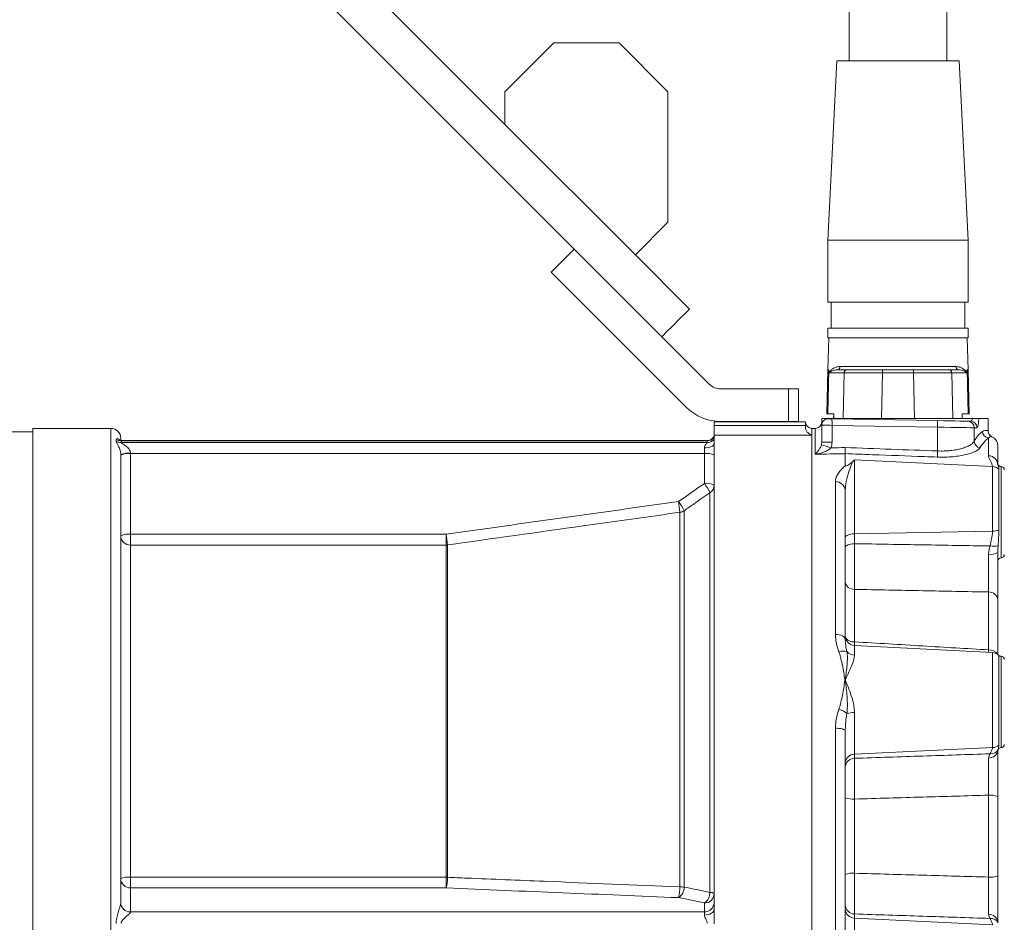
# Model space of a CAD drawing. Header units: millimetres. Extents: x 31 to 1171, y 23 to 1865.
# Tile 4 of 8: x 533 to 835, y 653 to 929. Entities that reach past the tile are written whole.
import ezdxf

# ---------------------------------------------------------------- set-up
doc = ezdxf.new("R2010")
doc.units = ezdxf.units.MM

msp = doc.modelspace()

# ---------------------------------------------------------------- linework, layer by layer
at = {"color": 7, "linetype": 'Continuous', "lineweight": 15}
for p, q in [((682.17, 897.35), (364.31, 1215.22)), ((355.82, 1206.73), (703.44, 859.11)), ((787.72, 947.87), (787.72, 916.87)), ((817.72, 916.87), (817.72, 947.87)), ((697.17, 922.35), (682.17, 907.35)), ((717.17, 922.35), (697.17, 922.35)), ((732.17, 907.35), (717.17, 922.35)), ((783.97, 916.87), (781.22, 861.87)), ((821.47, 916.87), (783.97, 916.87)), ((824.22, 861.87), (821.47, 916.87)), ((682.17, 907.35), (682.17, 897.35)), ((732.17, 867.35), (732.17, 907.35)), ((682.17, 897.35), (722.17, 857.35)), ((722.17, 857.35), (732.17, 867.35)), ((781.22, 861.87), (781.22, 842.87)), ((824.22, 861.87), (781.22, 861.87)), ((824.22, 842.87), (824.22, 861.87)), ((703.44, 859.11), (696.37, 852.03)), ((744.85, 817.7), (703.44, 859.11)), ((738.8, 840.72), (722.17, 857.35)), ((696.37, 852.03), (737.78, 810.63)), ((824.22, 842.87), (781.22, 842.87)), ((782.22, 842.87), (782.22, 834.87)), ((823.22, 834.87), (823.22, 842.87)), ((781.22, 834.87), (781.22, 831.87)), ((824.22, 834.87), (781.22, 834.87)), ((824.22, 831.87), (824.22, 834.87)), ((781.48, 831.87), (781.22, 822.12)), ((824.22, 831.87), (781.22, 831.87)), ((824.22, 822.12), (823.97, 831.87)), ((781.22, 822.12), (780.86, 808.62)), ((781.55, 822.12), (781.19, 808.62)), ((781.22, 822.12), (781.55, 822.12)), ((781.52, 821.14), (781.55, 822.12)), ((781.55, 822.12), (781.55, 822.12)), ((784.1, 822.12), (787.16, 822.12)), ((784.93, 823.09), (820.52, 823.09)), ((787.16, 822.12), (797.99, 822.12)), ((797.99, 822.12), (797.99, 821.14)), ((797.99, 822.12), (807.46, 822.12)), ((807.46, 822.12), (818.28, 822.12)), ((807.46, 822.12), (807.46, 821.14)), ((818.28, 822.12), (821.35, 822.12)), ((823.89, 822.12), (823.92, 821.14)), ((823.89, 822.12), (823.9, 822.12)), ((824.25, 808.62), (823.9, 822.12)), ((823.9, 822.12), (824.22, 822.12)), ((824.58, 808.62), (824.22, 822.12)), ((786.17, 821.14), (781.52, 821.14)), ((785.87, 807.12), (786.17, 821.14)), ((797.99, 821.14), (797.68, 807.12)), ((807.46, 821.14), (797.99, 821.14)), ((807.76, 807.12), (807.46, 821.14)), ((819.27, 821.14), (819.58, 807.12)), ((823.92, 821.14), (819.27, 821.14)), ((769.17, 816.23), (748.39, 816.23)), ((769.17, 806.23), (769.17, 816.23)), ((769.17, 816.23), (772.17, 816.23)), ((772.17, 816.23), (772.17, 806.23)), ((779.34, 805.08), (779.34, 807.12)), ((781.19, 808.62), (780.86, 808.62)), ((781.19, 808.62), (783.05, 808.62)), ((784.96, 807.12), (781.39, 807.12)), ((782.42, 807.06), (814.77, 806.5)), ((783.02, 808.62), (782.99, 807.12)), ((783.05, 808.62), (783.01, 807.12)), ((784.92, 807.12), (785.87, 807.12)), ((797.68, 807.12), (785.87, 807.12)), ((797.68, 807.12), (807.76, 807.12)), ((819.58, 807.12), (807.76, 807.12)), ((821.03, 807.12), (819.58, 807.12)), ((825.56, 807.12), (820.95, 807.12)), ((822.4, 808.62), (824.25, 808.62)), ((822.43, 807.12), (822.4, 808.62)), ((822.45, 807.12), (822.42, 808.62)), ((824.58, 808.62), (824.25, 808.62)), ((827.52, 807.12), (830.34, 807.12)), ((830.34, 803.41), (830.34, 807.12)), ((561.34, 804.12), (537.34, 804.12)), ((537.34, 558.88), (537.34, 804.12)), ((561.34, 558.88), (561.34, 804.12)), ((774.34, 806.12), (746.34, 806.12)), ((746.34, 805.03), (746.34, 806.12)), ((746.34, 802.1), (746.34, 805.03)), ((746.34, 805.03), (774.34, 805.03)), ((748.39, 806.23), (769.17, 806.23)), ((772.17, 806.23), (769.17, 806.23)), ((774.34, 805.03), (774.34, 806.12)), ((774.34, 805.03), (774.34, 804.53)), ((777.34, 804.12), (776.34, 804.12)), ((776.34, 804.12), (776.34, 554.12)), ((776.34, 802.08), (776.34, 804.12)), ((777.34, 796.2), (777.34, 804.12)), ((779.34, 799.91), (779.34, 805.08)), ((782.49, 805.06), (782.49, 799.91)), ((814.84, 804.5), (782.49, 805.06)), ((814.84, 797.21), (814.84, 804.5)), ((824.15, 806.33), (825.03, 806.32)), ((826.09, 800.16), (826.09, 804.33)), ((826.98, 804.32), (826.09, 804.33)), ((537.34, 803.12), (529.34, 803.12)), ((562.89, 800.2), (562.89, 800.76)), ((564.34, 801.12), (564.34, 800.41)), ((564.45, 800.33), (564.45, 799.78)), ((744.22, 800.33), (564.45, 800.33)), ((744.09, 800.4), (564.68, 800.4)), ((744.22, 799.78), (744.22, 800.33)), ((746.34, 801.19), (746.34, 802.08)), ((776.34, 802.08), (746.34, 802.08)), ((746.34, 800.63), (746.34, 801.19)), ((746.34, 799.45), (746.34, 800.63)), ((776.34, 554.12), (776.34, 802.08)), ((830.49, 795.75), (830.49, 801.19)), ((744.22, 799.78), (564.45, 799.78)), ((743.34, 796.4), (743.34, 798.16)), ((746.34, 656.77), (746.34, 799.45)), ((782.49, 799.91), (779.34, 799.91)), ((833.34, 798.82), (833.34, 792.9)), ((564.34, 796.17), (564.34, 658.7)), ((567.34, 796.52), (567.34, 796.4)), ((567.34, 796.4), (567.34, 771.69)), ((743.34, 796.4), (567.34, 796.4)), ((743.34, 787.24), (743.34, 796.4)), ((786.54, 796.37), (786.54, 792.68)), ((789.38, 794.46), (789.38, 771.79)), ((831.7, 792.41), (789.38, 794.46)), ((831.7, 772.64), (831.7, 792.41)), ((833.64, 791.63), (833.64, 772.97)), ((834.34, 792.43), (834.34, 778.43)), ((783.54, 740.95), (783.54, 787.75)), ((786.56, 785.43), (786.54, 785.15)), ((745.06, 661.87), (745.06, 784.42)), ((786.54, 785.15), (786.54, 739.46)), ((735.84, 663.57), (735.84, 778.4)), ((737.14, 663.49), (737.14, 778.89)), ((834.34, 778.43), (834.34, 764.43)), ((567.34, 771.69), (664.13, 771.69)), ((567.34, 768.37), (567.34, 771.69)), ((664.13, 768.37), (664.13, 771.69)), ((831.7, 772.64), (789.38, 771.79)), ((789.38, 771.79), (789.38, 768.78)), ((567.34, 666.49), (567.34, 768.37)), ((664.13, 768.37), (567.34, 768.37)), ((664.13, 666.49), (664.13, 768.37)), ((664.54, 666.49), (664.54, 768.4)), ((833.35, 766.43), (833.34, 766.06)), ((789.38, 754.78), (789.38, 738.69)), ((830.49, 736.22), (830.49, 753.97)), ((833.34, 751.59), (833.34, 734.8)), ((789.38, 738.69), (789.37, 737.62)), ((831.7, 735.39), (789.38, 737.61)), ((789.38, 737.61), (789.38, 734.61)), ((831.7, 706.27), (831.7, 735.39)), ((833.64, 734.54), (833.64, 707.06)), ((834.34, 734.26), (834.34, 710.36)), ((789.38, 716.99), (789.38, 704.22)), ((783.54, 646.02), (783.54, 712.21)), ((786.56, 711.81), (786.54, 711.42)), ((786.54, 711.42), (786.54, 646.81)), ((834.34, 710.36), (834.34, 706.26)), ((831.7, 706.27), (789.38, 704.22)), ((789.38, 704.22), (789.38, 702.98)), ((830.49, 666.56), (830.49, 691.67)), ((789.38, 690.49), (789.38, 667.74)), ((833.34, 691.27), (833.34, 666.96)), ((567.34, 666.49), (567.34, 663.22)), ((567.34, 666.49), (664.13, 666.49)), ((664.13, 666.49), (664.13, 663.22)), ((567.34, 663.22), (567.34, 655.91)), ((664.13, 663.22), (567.34, 663.22)), ((743.34, 655.91), (743.34, 658.62)), ((567.34, 655.91), (567.34, 655.87)), ((743.34, 655.91), (567.34, 655.91)), ((743.34, 654.9), (743.34, 655.91)), ((746.34, 652.2), (746.34, 656.77)), ((789.38, 655.26), (789.38, 654.01)), ((789.38, 654.01), (789.38, 641.24)), ((831.7, 651.96), (789.38, 654.01))]:
    msp.add_line(p, q, dxfattribs=at)
at = {"color": 7, "linetype": 'Continuous', "lineweight": 15, "flags": 128}
for points in [[(730.31, 832.24), (730.45, 832.37), (730.84, 832.76), (731.46, 833.39), (732.28, 834.21), (733.25, 835.17), (734.29, 836.21), (735.35, 837.27), (736.36, 838.29), (737.26, 839.18), (737.99, 839.91), (738.5, 840.42), (738.77, 840.69), (738.8, 840.72)], [(781.37, 807.08), (781.39, 807.08), (781.44, 807.08), (781.51, 807.08), (781.62, 807.08), (781.75, 807.07), (781.9, 807.07), (782.07, 807.07), (782.24, 807.07), (782.42, 807.06)], [(814.77, 806.5), (816.71, 806.46), (818.56, 806.43), (820.24, 806.4), (821.69, 806.38), (822.85, 806.36), (823.68, 806.34), (824.15, 806.33)], [(782.49, 805.06), (781.95, 805.07), (781.43, 805.07), (780.93, 805.07), (780.48, 805.07), (780.08, 805.08), (779.76, 805.08), (779.53, 805.08), (779.38, 805.08), (779.34, 805.08)], [(826.09, 804.33), (825.63, 804.34), (824.83, 804.35), (823.71, 804.37), (822.32, 804.39), (820.68, 804.41), (818.85, 804.44), (816.88, 804.47), (814.84, 804.5)], [(743.34, 798.16), (743.92, 798.18), (744.48, 798.26), (745, 798.38), (745.46, 798.54), (745.83, 798.73), (746.11, 798.96), (746.28, 799.2), (746.34, 799.45)], [(786.54, 770.65), (786.59, 770.86), (786.75, 771.07), (787.01, 771.27), (787.36, 771.44), (787.79, 771.58), (788.28, 771.69), (788.82, 771.76), (789.38, 771.79)], [(786.54, 767.63), (786.59, 767.85), (786.75, 768.06), (787.01, 768.25), (787.36, 768.42), (787.79, 768.57), (788.28, 768.68), (788.82, 768.75), (789.38, 768.78)], [(783.54, 740.95), (784.12, 740.92), (784.68, 740.83), (785.2, 740.7), (785.66, 740.51), (786.03, 740.29), (786.31, 740.03), (786.48, 739.75), (786.54, 739.46)], [(783.54, 712.21), (784.12, 712.2), (784.68, 712.15), (785.2, 712.08), (785.66, 711.98), (786.03, 711.86), (786.31, 711.72), (786.48, 711.57), (786.54, 711.42)], [(743.34, 654.9), (743.92, 654.94), (744.48, 655.05), (745, 655.22), (745.46, 655.45), (745.83, 655.73), (746.11, 656.05), (746.28, 656.4), (746.34, 656.77)]]:
    msp.add_lwpolyline(points, dxfattribs=at)
at = {"color": 7, "linetype": 'Continuous', "lineweight": 15}
for centre, radius, start, end in [((784.01, 823.03), 0.921, 275.6782, 3.5461), ((787.17, 821.12), 0.992, 90.4283, 178.9492), ((818.28, 821.12), 0.992, 1.0494, 89.574), ((821.44, 823.03), 0.921, 176.4542, 264.3225), ((748.39, 821.23), 5, 225, 270), ((748.39, 821.23), 15, 225, 270), ((781.34, 805.08), 2, 89, 180), ((772.88, 805.73), 9.63, 356.0369, 7.9595), ((805.23, 805.16), 9.63, 356.0369, 7.9595), ((561.34, 801.12), 3, 0, 90), ((776.34, 806.12), 2, 180, 270), ((777.34, 806.12), 2, 270, 0), ((824.1, 804.35), 1.99, 359.7042, 88.7253), ((824.99, 804.33), 1.99, 359.7059, 88.7244), ((564.45, 803.39), 3.05, 239.3781, 270.0398), ((744.23, 803.37), 3.04, 269.8878, 313.987), ((744.23, 802.82), 3.04, 269.8675, 313.8265), ((830.63, 803.21), 2.02, 180.7273, 265.972), ((830.34, 798.82), 3, 0, 66.2013), ((564.45, 802.85), 3.06, 239.5029, 270.0471), ((762.59, 741.06), 60.38, 71.036, 74.0096), ((828.13, 800.26), 2.04, 182.722, 265.4473), ((566.6, 789.74), 6.81, 83.7652, 109.367), ((566.6, 791.25), 5.2, 81.9086, 115.8734), ((744.07, 791.25), 5.2, 64.1268, 98.0913), ((832.76, 796.27), 17.95, 176.9999, 183.0001), ((830.42, 792.83), 2.92, 1.3887, 88.5148), ((831.57, 789.3), 3.12, 48.3996, 87.5452), ((834.34, 793.43), 1, 211.8611, 270), ((834.34, 791.43), 1, 0, 90), ((744.07, 782.09), 5.2, 64.1268, 98.0913), ((731.34, 777.98), 15.15, 25.1379, 37.6528), ((743.5, 786.79), 2.84, 303.2846, 359.5943), ((783.72, 784.94), 2.82, 4.287, 93.7254), ((723.33, 772.38), 15.27, 25.2434, 37.6429), ((667.92, 771.5), 68.27, 5.8043, 8.5996), ((735.43, 781.46), 3.08, 277.5551, 303.6444), ((566.6, 766.54), 5.2, 81.9086, 115.8734), ((567.26, 771.3), 2.93, 181.5214, 271.4446), ((595.44, 761.3), 69.46, 5.8641, 8.6), ((831.68, 778.71), 6.07, 270.198, 288.8294), ((664.13, 771.53), 3.16, 269.9974, 277.6005), ((831.94, 772.07), 4.11, 256.0804, 291.5041), ((831.17, 769.98), 4.48, 261.623, 298.9463), ((834.34, 763.43), 1, 90, 180), ((834.34, 765.43), 1, 270, 0), ((789.21, 757.47), 2.7, 187.2327, 273.5229), ((830.65, 751.27), 2.71, 6.842, 93.2438), ((789.54, 740.6), 3, 180, 267), ((789.03, 741.3), 2.63, 198.6402, 277.5977), ((785.92, 732.25), 3.62, 71.407, 111.256), ((789.45, 737.8), 3.19, 221.7054, 268.7548), ((830.78, 733.33), 2.9, 31.9528, 95.5864), ((831.54, 732.39), 3, 45.7006, 87), ((834.34, 735.26), 1, 225.7006, 270), ((834.34, 733.26), 1, 0, 90), ((787.58, 719.37), 7.8, 97.1716, 98.3362), ((785.29, 718.94), 7.97, 80.5157, 81.6583), ((782.58, 710.97), 7.32, 52.1426, 73.9351), ((789.27, 706.92), 10.07, 89.365, 102.606), ((831.57, 709.39), 3.12, 272.4549, 311.6002), ((834.34, 707.26), 1, 270, 0), ((789.41, 701.35), 2.88, 90.6665, 177.7991), ((830.62, 705.79), 2.73, 267.8028, 354.1162), ((831.11, 707.03), 2.69, 266.7278, 330.7401), ((834.34, 705.26), 1, 90, 152.8487), ((789.41, 700.1), 2.88, 90.6665, 177.7991), ((831.16, 686.13), 5.58, 67.0921, 96.9134), ((788.7, 696.67), 6.21, 249.5785, 276.2334), ((788.7, 661.57), 6.21, 83.7666, 110.4215), ((566.6, 660.61), 5.93, 82.8685, 112.4306), ((567.27, 666.16), 2.94, 181.3081, 271.2509), ((653.35, 666.26), 11.2, 344.2602, 1.1782), ((664.13, 644.34), 22.15, 88.9219, 90.0021), ((831.16, 672.1), 5.58, 263.0866, 292.9079), ((724.49, 663.32), 11.35, 344.3567, 1.2772), ((733.3, 663.46), 3.84, 303.4998, 0.4991), ((735.55, 647.6), 15.97, 84.2891, 88.9734), ((741.21, 661.83), 3.85, 303.5708, 0.6862), ((743.4, 661.55), 2.94, 268.7492, 358.6917), ((745.22, 660.09), 1.79, 51.3642, 95.1465), ((567.27, 658.84), 2.94, 181.3081, 271.2509), ((567.25, 658.79), 2.92, 181.7207, 271.6231), ((743.4, 658.84), 2.94, 268.7492, 358.6917), ((789.41, 658.14), 2.88, 182.2009, 269.3335), ((789.41, 656.89), 2.88, 182.2009, 269.3335), ((830.62, 652.44), 2.73, 5.8838, 92.1972), ((831.11, 651.2), 2.69, 29.2599, 93.2722)]:
    msp.add_arc(centre, radius, start, end, dxfattribs=at)
for centre, major_axis, ratio, start_param, end_param in [((797.99, 821.12), (12, -0.02), 0.00218, 1.571327, 2.967016), ((807.45, 821.12), (12, 0.02), 0.00218, 0.174577, 1.570265), ((781.34, 809.08), (-0.04, 2), 0.052264, 3.139763, 3.329381), ((825, 808.32), (-0.04, 2), 0.335459, 3.128297, 4.059769), ((826.98, 808.32), (0, 4), 0.141755, 3.139049, 4.40682), ((830.25, 679.12), (0, 124.6), 0.140545, 0.093153, 0.239546), ((1626.07, 679.12), (2423.3, 0), 0.052408, 1.924595, 1.926474), ((1626.17, 679.12), (2423.3, 0), 0.051582, 1.924618, 1.928668)]:
    msp.add_ellipse(centre, major_axis=major_axis, ratio=ratio, start_param=start_param, end_param=end_param, dxfattribs=at)
for points, knots in [([(784.93, 823.09), (784.49, 823.09), (784.1, 823.01), (783.38, 822.77), (783.06, 822.61), (782.49, 822.24), (782.24, 822.04), (781.93, 821.71), (781.84, 821.6), (781.67, 821.37), (781.59, 821.26), (781.52, 821.14)], [0, 0, 0, 0, 0.25, 0.25, 0.5, 0.5, 0.75, 0.75, 0.875, 0.875, 1, 1, 1, 1]), ([(784.1, 822.12), (783.8, 822.12), (783.52, 822.08), (783.02, 821.96), (782.78, 821.87), (782.36, 821.69), (782.16, 821.59), (781.81, 821.37), (781.66, 821.26), (781.52, 821.14)], [0, 0, 0, 0, 0.25, 0.25, 0.5, 0.5, 0.75, 0.75, 1, 1, 1, 1]), ([(820.52, 823.09), (820.87, 823.06), (821.56, 823), (822.82, 822.43), (823.55, 821.74), (823.88, 821.2), (823.92, 821.15), (823.92, 821.14)], [0, 0, 0, 0, 0.209478, 0.419369, 0.935377, 0.996825, 1, 1, 1, 1]), ([(821.35, 822.12), (821.64, 822.12), (821.92, 822.08), (822.43, 821.96), (822.66, 821.87), (823.09, 821.69), (823.28, 821.59), (823.63, 821.37), (823.78, 821.26), (823.92, 821.14)], [0, 0, 0, 0, 0.25, 0.25, 0.5, 0.5, 0.75, 0.75, 1, 1, 1, 1]), ([(779.34, 807.12), (779.34, 807.12), (779.4, 807.12), (779.61, 807.12), (779.77, 807.12), (780.13, 807.12), (780.34, 807.12), (780.69, 807.12), (780.81, 807.12), (781, 807.12), (781.07, 807.12), (781.22, 807.12), (781.31, 807.12), (781.39, 807.12)], [0, 0, 0, 0, 0.25, 0.25, 0.5, 0.5, 0.75, 0.75, 0.875, 0.875, 0.9375, 0.9375, 1, 1, 1, 1]), ([(825.56, 807.12), (825.78, 807.12), (826.21, 807.12), (826.79, 807.12), (827.26, 807.12), (827.47, 807.12), (827.51, 807.12), (827.52, 807.12)], [0, 0, 0, 0, 0.221928, 0.442507, 0.695305, 0.964256, 1, 1, 1, 1]), ([(774.34, 804.53), (774.34, 804.35), (774.36, 804.18), (774.43, 803.85), (774.49, 803.7), (774.68, 803.27), (774.86, 803.02), (775.24, 802.62), (775.45, 802.46), (775.78, 802.28), (775.89, 802.23), (776.11, 802.14), (776.22, 802.11), (776.34, 802.08)], [0, 0, 0, 0, 0.125, 0.125, 0.25, 0.25, 0.5, 0.5, 0.75, 0.75, 0.875, 0.875, 1, 1, 1, 1]), ([(828.62, 803.18), (829.08, 803.39), (829.65, 803.65), (830.23, 803.45), (830.34, 803.41)], [0, 0, 0, 0, 0.8106333, 1, 1, 1, 1]), ([(830.34, 803.41), (830.36, 803.18), (830.4, 802.73), (830.75, 802.13), (831.16, 801.76), (831.45, 801.6), (831.54, 801.56), (831.55, 801.56)], [0, 0, 0, 0, 0.289122, 0.578148, 0.869618, 0.993058, 1, 1, 1, 1]), ([(562.89, 800.76), (562.96, 800.87), (563.11, 801.1), (563.67, 800.97), (563.92, 800.62), (563.96, 800.56)], [0, 0, 0, 0, 0.441451, 0.909812, 1, 1, 1, 1]), ([(564.67, 800.4), (564.67, 800.4), (564.51, 800.39), (564.27, 800.44), (564.03, 800.49), (563.93, 800.54), (563.93, 800.54), (563.93, 800.54)], [0, 0, 0, 0, 0.00408, 0.251221, 0.464107, 0.721556, 1, 1, 1, 1]), ([(564.68, 800.4), (564.64, 800.4), (564.53, 800.4), (564.46, 800.38), (564.45, 800.34), (564.45, 800.33)], [0, 0, 0, 0, 0.294893, 0.804045, 1, 1, 1, 1]), ([(746.32, 801.99), (746.29, 801.84), (746.24, 801.55), (745.92, 801.11), (745.49, 800.76), (744.91, 800.51), (744.41, 800.38), (744.12, 800.41), (744.09, 800.42)], [0, 0, 0, 0, 0.248781, 0.471154, 0.641808, 0.806709, 0.974803, 1, 1, 1, 1]), ([(744.22, 800.33), (744.21, 800.37), (744.19, 800.42), (744.1, 800.4), (744.09, 800.39)], [0, 0, 0, 0, 0.8689017, 1, 1, 1, 1]), ([(830.49, 801.19), (830.07, 800.92), (829.64, 800.53), (828.8, 799.54), (828.38, 798.94), (827.97, 798.23)], [0, 0, 0, 0, 0.5, 0.5, 1, 1, 1, 1]), ([(831.55, 801.56), (831.48, 801.59), (831.12, 801.71), (830.77, 801.42), (830.49, 801.19)], [0, 0, 0, 0, 0.207413, 1, 1, 1, 1]), ([(564.34, 796.17), (564.34, 796.32), (564.33, 796.47), (564.29, 796.75), (564.27, 796.89), (564.19, 797.28), (564.11, 797.52), (563.96, 797.96), (563.87, 798.16), (563.71, 798.53), (563.62, 798.7), (563.37, 799.17), (563.21, 799.43), (563.03, 799.77), (562.98, 799.87), (562.91, 800.05), (562.89, 800.13), (562.89, 800.2)], [0, 0, 0, 0, 0.0625, 0.0625, 0.125, 0.125, 0.25, 0.25, 0.375, 0.375, 0.5, 0.5, 0.75, 0.75, 0.875, 0.875, 1, 1, 1, 1]), ([(564.45, 799.78), (564.45, 799.73), (564.54, 799.65), (564.77, 799.49), (564.91, 799.39), (565.21, 799.2), (565.37, 799.1), (565.68, 798.88), (565.85, 798.76), (566.16, 798.51), (566.31, 798.38), (566.61, 798.08), (566.75, 797.93), (567.01, 797.57), (567.12, 797.38), (567.24, 797.07), (567.28, 796.96), (567.32, 796.74), (567.34, 796.63), (567.34, 796.52)], [0, 0, 0, 0, 0.125, 0.125, 0.25, 0.25, 0.375, 0.375, 0.5, 0.5, 0.625, 0.625, 0.75, 0.75, 0.875, 0.875, 0.9375, 0.9375, 1, 1, 1, 1]), ([(743.34, 798.16), (743.34, 798.27), (743.35, 798.37), (743.4, 798.56), (743.44, 798.66), (743.57, 798.91), (743.67, 799.06), (743.89, 799.33), (743.99, 799.44), (744.16, 799.64), (744.22, 799.72), (744.22, 799.78)], [0, 0, 0, 0, 0.125, 0.125, 0.25, 0.25, 0.5, 0.5, 0.75, 0.75, 1, 1, 1, 1]), ([(779.22, 799.11), (779.16, 798.9), (779.09, 798.72), (778.95, 798.38), (778.87, 798.23), (778.64, 797.8), (778.48, 797.55), (778.15, 797.1), (777.99, 796.89), (777.75, 796.61), (777.66, 796.52), (777.5, 796.35), (777.42, 796.27), (777.34, 796.2)], [0, 0, 0, 0, 0.125, 0.125, 0.25, 0.25, 0.5, 0.5, 0.75, 0.75, 0.875, 0.875, 1, 1, 1, 1]), ([(782.21, 798.17), (782.06, 797.99), (781.88, 797.84), (781.51, 797.57), (781.31, 797.46), (780.71, 797.14), (780.3, 796.97), (779.46, 796.67), (779.04, 796.55), (778.4, 796.4), (778.19, 796.35), (777.76, 796.27), (777.55, 796.23), (777.34, 796.2)], [0, 0, 0, 0, 0.125, 0.125, 0.25, 0.25, 0.5, 0.5, 0.75, 0.75, 0.875, 0.875, 1, 1, 1, 1]), ([(786.54, 796.38), (786.53, 796.45), (786.52, 796.54), (786.5, 796.79), (786.5, 796.94), (786.49, 797.27), (786.49, 797.46), (786.48, 797.84), (786.48, 798.05), (786.48, 798.25)], [0, 0, 0, 0, 0.25, 0.25, 0.5, 0.5, 0.75, 0.75, 1, 1, 1, 1]), ([(814.84, 797.21), (815.51, 797.2), (816.87, 797.17), (818.84, 797.31), (820.68, 797.57), (822.34, 797.96), (823.75, 798.45), (824.88, 798.99), (825.7, 799.58), (825.96, 799.97), (826.09, 800.16)], [0, 0, 0, 0, 0.120911, 0.241836, 0.366155, 0.490519, 0.617778, 0.745072, 0.872533, 1, 1, 1, 1]), ([(827.97, 798.23), (827.85, 798.03), (827.68, 797.84), (827.19, 797.46), (826.88, 797.28), (826.13, 796.91), (825.7, 796.73), (824.73, 796.39), (824.19, 796.24), (823, 795.95), (822.37, 795.82), (821.02, 795.61), (820.3, 795.52), (818.8, 795.38), (818.03, 795.34), (816.45, 795.3), (815.65, 795.3), (814.84, 795.33)], [0, 0, 0, 0, 0.125, 0.125, 0.25, 0.25, 0.375, 0.375, 0.5, 0.5, 0.625, 0.625, 0.75, 0.75, 0.875, 0.875, 1, 1, 1, 1]), ([(814.84, 795.33), (813.51, 795.38), (812.17, 795.43), (810.84, 795.48), (805.52, 795.68), (800.2, 795.87), (794.88, 796.07), (792.1, 796.17), (789.32, 796.27), (786.54, 796.38), (786.54, 796.38), (786.54, 796.38), (786.54, 796.38)], [0, 0, 0, 0, 0.004, 0.004, 0.004, 0.02, 0.02, 0.02, 0.02835713, 0.02835713, 0.02835713, 0.02835723, 0.02835723, 0.02835723, 0.02835723]), ([(788.75, 793.85), (788.95, 794.05), (789.16, 794.26), (789.38, 794.46), (789.38, 794.46)], [0, 0, 0, 0, 0.984057, 1, 1, 1, 1]), ([(831.7, 792.41), (831.7, 792.72), (831.62, 793.02), (831.38, 793.6), (831.22, 793.89), (830.92, 794.45), (830.77, 794.72), (830.56, 795.24), (830.49, 795.5), (830.49, 795.75)], [0, 0, 0, 0, 0.25, 0.25, 0.5, 0.5, 0.75, 0.75, 1, 1, 1, 1]), ([(783.54, 787.75), (783.54, 788.22), (783.63, 788.68), (783.95, 789.57), (784.18, 789.99), (784.73, 790.81), (785.05, 791.2), (785.76, 791.96), (786.14, 792.32), (786.54, 792.68)], [0, 0, 0, 0, 0.25, 0.25, 0.5, 0.5, 0.75, 0.75, 1, 1, 1, 1]), ([(786.54, 792.68), (786.54, 792.66), (786.54, 792.64), (786.56, 792.62), (786.57, 792.61), (786.6, 792.59), (786.63, 792.59), (786.69, 792.59), (786.73, 792.6), (786.8, 792.62), (786.83, 792.63), (786.99, 792.69), (787.1, 792.74), (787.41, 792.91), (787.61, 793.02), (787.98, 793.25), (788.15, 793.36), (788.47, 793.6), (788.62, 793.72), (788.75, 793.85)], [0, 0, 0, 0, 0.03125, 0.03125, 0.046875, 0.046875, 0.0625, 0.0625, 0.09375, 0.09375, 0.125, 0.125, 0.25, 0.25, 0.5, 0.5, 0.75, 0.75, 1, 1, 1, 1]), ([(788.75, 793.85), (788.63, 793.51), (788.25, 792.47), (787.4, 790.24), (786.69, 787.64), (786.59, 785.95), (786.56, 785.43)], [0, 0, 0, 0, 0.1579665, 0.4984797, 0.845377, 1, 1, 1, 1]), ([(833.49, 792.9), (833.47, 792.94), (833.35, 793.15), (833.28, 793.29), (833.29, 793.28), (833.29, 793.27)], [0, 0, 0, 0, 0.153199, 0.71366, 1, 1, 1, 1]), ([(833.46, 792.89), (833.48, 792.87), (833.55, 792.79), (833.63, 792.3), (833.64, 791.78), (833.64, 791.63)], [0, 0, 0, 0, 0.23118, 0.78097, 1, 1, 1, 1]), ([(745.06, 784.42), (743.42, 783.28), (741.79, 782.14), (740.16, 781), (739.15, 780.29), (738.15, 779.59), (737.14, 778.89)], [0, 0, 0, 0, 0.006, 0.006, 0.006, 0.009693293, 0.009693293, 0.009693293, 0.009693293]), ([(735.84, 778.4), (733.86, 778.12), (731.88, 777.85), (729.9, 777.57), (721.98, 776.46), (714.06, 775.35), (706.14, 774.24), (692.27, 772.29), (678.41, 770.35), (664.54, 768.4)], [0, 0, 0, 0, 0.006, 0.006, 0.006, 0.03, 0.03, 0.03, 0.07201179, 0.07201179, 0.07201179, 0.07201179]), ([(830.95, 768.08), (831.12, 768.83), (831.31, 769.59), (831.53, 770.73), (831.59, 771.11), (831.68, 771.87), (831.7, 772.26), (831.7, 772.64)], [0, 0, 0, 0, 0.5, 0.5, 0.75, 0.75, 1, 1, 1, 1]), ([(833.64, 772.97), (833.63, 772.2), (833.6, 770.52), (833.5, 769.05), (833.45, 768.24)], [0, 0, 0, 0, 0.4554741, 1, 1, 1, 1]), ([(789.38, 768.78), (789.37, 767.48), (789.34, 764.89), (789.34, 760.8), (789.35, 757.26), (789.37, 755.56), (789.38, 754.78)], [0, 0, 0, 0, 0.260171, 0.5204, 0.780396, 1, 1, 1, 1]), ([(789.38, 768.78), (796.37, 768.66), (810.23, 768.43), (824.09, 768.19), (830.95, 768.08)], [0, 0, 0, 0, 0.504518, 1, 1, 1, 1]), ([(830.52, 765.54), (830.51, 765.99), (830.57, 766.42), (830.74, 767.26), (830.85, 767.67), (830.95, 768.08)], [0, 0, 0, 0, 0.5, 0.5, 1, 1, 1, 1]), ([(833.45, 768.24), (833.41, 767.73), (833.36, 767.12), (833.35, 766.53), (833.35, 766.43)], [0, 0, 0, 0, 0.834962, 1, 1, 1, 1]), ([(830.49, 753.97), (830.5, 754.64), (830.51, 755.41), (830.52, 756.5), (830.52, 756.72), (830.53, 757.18), (830.53, 757.41), (830.53, 758.12), (830.53, 758.61), (830.53, 759.37), (830.53, 759.63), (830.53, 760.15), (830.53, 760.42), (830.53, 761.21), (830.53, 761.75), (830.53, 762.82), (830.53, 763.37), (830.52, 764.46), (830.52, 765.01), (830.52, 765.54)], [0, 0, 0, 0, 0.25, 0.25, 0.3125, 0.3125, 0.375, 0.375, 0.5, 0.5, 0.5625, 0.5625, 0.625, 0.625, 0.75, 0.75, 0.875, 0.875, 1, 1, 1, 1]), ([(833.34, 766.06), (833.34, 765.72), (833.34, 765.39), (833.34, 764.71), (833.34, 764.36), (833.34, 763.34), (833.34, 762.66), (833.34, 761.31), (833.34, 760.64), (833.34, 759.65), (833.34, 759.32), (833.34, 758.66), (833.34, 758.34), (833.34, 757.4), (833.34, 756.78), (833.34, 755.9), (833.34, 755.6), (833.34, 755.03), (833.34, 754.75), (833.34, 753.39), (833.34, 752.42), (833.34, 751.59)], [0, 0, 0, 0, 0.0625, 0.0625, 0.125, 0.125, 0.25, 0.25, 0.375, 0.375, 0.4375, 0.4375, 0.5, 0.5, 0.625, 0.625, 0.6875, 0.6875, 0.75, 0.75, 1, 1, 1, 1]), ([(830.49, 753.97), (823.78, 754.1), (810.08, 754.38), (796.37, 754.64), (789.38, 754.78)], [0, 0, 0, 0, 0.489817, 1, 1, 1, 1]), ([(784.6, 735.62), (784.28, 736.5), (784.02, 737.38), (783.64, 739.15), (783.54, 740.05), (783.54, 740.95)], [0, 0, 0, 0, 0.5, 0.5, 1, 1, 1, 1]), ([(786.54, 739.46), (786.54, 738.85), (786.6, 738.24), (786.79, 736.98), (786.92, 736.34), (787.07, 735.68)], [0, 0, 0, 0, 0.5, 0.5, 1, 1, 1, 1]), ([(789.38, 738.69), (796.37, 738.27), (810.08, 737.45), (823.78, 736.62), (830.49, 736.22)], [0, 0, 0, 0, 0.510183, 1, 1, 1, 1]), ([(786.45, 727.08), (786.2, 728.54), (785.96, 729.99), (785.53, 732.13), (785.38, 732.84), (785.13, 733.89), (785.04, 734.24), (784.84, 734.94), (784.73, 735.28), (784.6, 735.62)], [0, 0, 0, 0, 0.5, 0.5, 0.75, 0.75, 0.875, 0.875, 1, 1, 1, 1]), ([(787.07, 735.68), (787.12, 735.38), (787.16, 735.06), (787.19, 734.42), (787.2, 734.09), (787.2, 733.08), (787.16, 732.38), (787.04, 730.93), (786.96, 730.18), (786.79, 728.67), (786.7, 727.89), (786.6, 727.1)], [0, 0, 0, 0, 0.125, 0.125, 0.25, 0.25, 0.5, 0.5, 0.75, 0.75, 1, 1, 1, 1]), ([(789.38, 734.61), (789.35, 734.25), (789.28, 733.52), (788.78, 732.03), (787.98, 730.11), (787.16, 728.33), (786.69, 727.29), (786.6, 727.1)], [0, 0, 0, 0, 0.177326, 0.359694, 0.64288, 0.934123, 1, 1, 1, 1]), ([(830.5, 735.45), (830.5, 735.54), (830.5, 735.76), (830.5, 736.04), (830.49, 736.22)], [0, 0, 0, 0, 0.382645, 1, 1, 1, 1]), ([(784.6, 718.01), (784.73, 718.37), (784.84, 718.73), (785.04, 719.47), (785.13, 719.83), (785.38, 720.94), (785.53, 721.68), (785.96, 723.89), (786.2, 725.36), (786.45, 726.82)], [0, 0, 0, 0, 0.125, 0.125, 0.25, 0.25, 0.5, 0.5, 1, 1, 1, 1]), ([(786.6, 726.8), (786.8, 725.2), (786.98, 723.56), (787.16, 721.04), (787.2, 720.18), (787.2, 718.9), (787.19, 718.47), (787.16, 717.61), (787.12, 717.18), (787.07, 716.75)], [0, 0, 0, 0, 0.5, 0.5, 0.75, 0.75, 0.875, 0.875, 1, 1, 1, 1]), ([(786.6, 726.8), (786.69, 726.6), (787.15, 725.55), (787.97, 723.54), (788.77, 721.06), (789.28, 718.85), (789.34, 717.62), (789.38, 716.99)], [0, 0, 0, 0, 0.065878, 0.349471, 0.640307, 0.818061, 1, 1, 1, 1]), ([(783.54, 712.21), (783.54, 713.22), (783.65, 714.2), (784.02, 716.12), (784.28, 717.07), (784.6, 718.01)], [0, 0, 0, 0, 0.5, 0.5, 1, 1, 1, 1]), ([(787.07, 716.75), (786.93, 715.87), (786.66, 714.24), (786.59, 712.58), (786.56, 711.81)], [0, 0, 0, 0, 0.537263, 1, 1, 1, 1]), ([(833.64, 707.06), (833.63, 706.76), (833.6, 706.12), (833.5, 705.86), (833.45, 705.72)], [0, 0, 0, 0, 0.455474, 1, 1, 1, 1]), ([(789.38, 702.98), (796.37, 703.21), (810.23, 703.67), (824.09, 704.13), (830.95, 704.35)], [0, 0, 0, 0, 0.504518, 1, 1, 1, 1]), ([(830.52, 703.06), (830.51, 703.32), (830.57, 703.56), (830.74, 703.99), (830.85, 704.18), (830.95, 704.35)], [0, 0, 0, 0, 0.5, 0.5, 1, 1, 1, 1]), ([(830.95, 704.35), (831.12, 704.67), (831.31, 704.99), (831.53, 705.47), (831.59, 705.63), (831.68, 705.95), (831.7, 706.11), (831.7, 706.27)], [0, 0, 0, 0, 0.5, 0.5, 0.75, 0.75, 1, 1, 1, 1]), ([(833.34, 705.51), (833.34, 705.32), (833.34, 705.11), (833.34, 704.68), (833.34, 704.46), (833.34, 703.76), (833.34, 703.26), (833.34, 702.21), (833.34, 701.66), (833.34, 700.78), (833.34, 700.48), (833.34, 699.88), (833.34, 699.57), (833.34, 698.64), (833.34, 698), (833.34, 697.02), (833.34, 696.69), (833.34, 696.02), (833.34, 695.68), (833.34, 693.99), (833.34, 692.63), (833.34, 691.27)], [0, 0, 0, 0, 0.0625, 0.0625, 0.125, 0.125, 0.25, 0.25, 0.375, 0.375, 0.4375, 0.4375, 0.5, 0.5, 0.625, 0.625, 0.6875, 0.6875, 0.75, 0.75, 1, 1, 1, 1]), ([(789.38, 702.98), (789.37, 702.34), (789.34, 701.06), (789.34, 697.78), (789.35, 694.12), (789.37, 691.63), (789.38, 690.49)], [0, 0, 0, 0, 0.260171, 0.5204, 0.780396, 1, 1, 1, 1]), ([(830.49, 691.67), (830.5, 692.76), (830.51, 693.84), (830.52, 695.2), (830.52, 695.47), (830.53, 696.01), (830.53, 696.27), (830.53, 697.05), (830.53, 697.56), (830.53, 698.31), (830.53, 698.56), (830.53, 699.04), (830.53, 699.28), (830.53, 699.98), (830.53, 700.42), (830.53, 701.26), (830.53, 701.66), (830.52, 702.4), (830.52, 702.75), (830.52, 703.06)], [0, 0, 0, 0, 0.25, 0.25, 0.3125, 0.3125, 0.375, 0.375, 0.5, 0.5, 0.5625, 0.5625, 0.625, 0.625, 0.75, 0.75, 0.875, 0.875, 1, 1, 1, 1]), ([(830.49, 691.67), (823.78, 691.48), (810.08, 691.09), (796.37, 690.69), (789.38, 690.49)], [0, 0, 0, 0, 0.489817, 1, 1, 1, 1]), ([(789.38, 667.74), (789.37, 666.39), (789.34, 663.68), (789.34, 659.89), (789.35, 656.92), (789.37, 655.78), (789.38, 655.26)], [0, 0, 0, 0, 0.260171, 0.5204, 0.780396, 1, 1, 1, 1]), ([(789.38, 667.74), (796.37, 667.54), (810.08, 667.15), (823.78, 666.76), (830.49, 666.56)], [0, 0, 0, 0, 0.510183, 1, 1, 1, 1]), ([(664.54, 666.49), (666.52, 666.41), (668.5, 666.33), (670.48, 666.24), (678.4, 665.92), (686.32, 665.6), (694.25, 665.27), (708.11, 664.7), (721.97, 664.14), (735.84, 663.57)], [0, 0, 0, 0, 0.006, 0.006, 0.006, 0.03, 0.03, 0.03, 0.07201179, 0.07201179, 0.07201179, 0.07201179]), ([(830.52, 655.17), (830.52, 655.48), (830.52, 655.83), (830.53, 656.57), (830.53, 656.97), (830.53, 657.81), (830.53, 658.25), (830.53, 659.19), (830.53, 659.67), (830.53, 660.66), (830.53, 661.17), (830.53, 662.22), (830.52, 662.76), (830.52, 663.84), (830.51, 664.38), (830.5, 665.47), (830.5, 666.02), (830.49, 666.56)], [0, 0, 0, 0, 0.125, 0.125, 0.25, 0.25, 0.375, 0.375, 0.5, 0.5, 0.625, 0.625, 0.75, 0.75, 0.875, 0.875, 1, 1, 1, 1]), ([(833.34, 666.96), (833.34, 665.6), (833.34, 664.25), (833.34, 662.22), (833.34, 661.55), (833.34, 660.24), (833.34, 659.6), (833.34, 658.36), (833.34, 657.75), (833.34, 656.58), (833.34, 656.02), (833.34, 654.97), (833.34, 654.48), (833.34, 653.55), (833.34, 653.11), (833.34, 652.72)], [0, 0, 0, 0, 0.25, 0.25, 0.375, 0.375, 0.5, 0.5, 0.625, 0.625, 0.75, 0.75, 0.875, 0.875, 1, 1, 1, 1]), ([(737.14, 663.49), (738.78, 663.16), (740.41, 662.82), (742.04, 662.49), (743.05, 662.28), (744.05, 662.08), (745.06, 661.87)], [0, 0, 0, 0, 0.006, 0.006, 0.006, 0.009693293, 0.009693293, 0.009693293, 0.009693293]), ([(562.89, 652.3), (562.89, 652.88), (562.97, 653.46), (563.15, 654.32), (563.22, 654.61), (563.37, 655.18), (563.45, 655.46), (563.62, 656.02), (563.7, 656.29), (563.87, 656.84), (563.96, 657.11), (564.11, 657.64), (564.19, 657.89), (564.27, 658.23), (564.29, 658.34), (564.33, 658.54), (564.34, 658.63), (564.34, 658.7)], [0, 0, 0, 0, 0.25, 0.25, 0.375, 0.375, 0.5, 0.5, 0.625, 0.625, 0.75, 0.75, 0.875, 0.875, 0.9375, 0.9375, 1, 1, 1, 1]), ([(567.34, 655.87), (567.34, 655.83), (567.32, 655.79), (567.28, 655.69), (567.24, 655.64), (567.12, 655.48), (567.01, 655.35), (566.75, 655.1), (566.61, 654.98), (566.32, 654.71), (566.16, 654.57), (565.85, 654.3), (565.69, 654.15), (565.37, 653.86), (565.21, 653.71), (564.92, 653.39), (564.77, 653.22), (564.6, 652.93), (564.54, 652.83), (564.47, 652.61), (564.45, 652.5), (564.45, 652.39)], [0, 0, 0, 0, 0.0625, 0.0625, 0.125, 0.125, 0.25, 0.25, 0.375, 0.375, 0.5, 0.5, 0.625, 0.625, 0.75, 0.75, 0.875, 0.875, 0.9375, 0.9375, 1, 1, 1, 1]), ([(744.22, 652.39), (744.22, 652.51), (744.21, 652.62), (744.16, 652.85), (744.12, 652.97), (744, 653.3), (743.89, 653.51), (743.67, 653.92), (743.57, 654.12), (743.44, 654.41), (743.41, 654.51), (743.35, 654.71), (743.34, 654.81), (743.34, 654.9)], [0, 0, 0, 0, 0.125, 0.125, 0.25, 0.25, 0.5, 0.5, 0.75, 0.75, 0.875, 0.875, 1, 1, 1, 1]), ([(830.95, 653.88), (824.09, 654.11), (810.23, 654.56), (796.37, 655.02), (789.38, 655.26)], [0, 0, 0, 0, 0.495482, 1, 1, 1, 1]), ([(831.7, 651.96), (831.7, 652.12), (831.68, 652.28), (831.59, 652.6), (831.53, 652.76), (831.31, 653.24), (831.12, 653.56), (830.95, 653.88)], [0, 0, 0, 0, 0.25, 0.25, 0.5, 0.5, 1, 1, 1, 1])]:
    msp.add_open_spline(points, degree=3, knots=knots, dxfattribs=at)
for points in [[(746.34, 802.08), (746.34, 802.09), (746.34, 802.1), (746.34, 802.1)], [(779.22, 799.11), (779.3, 799.37), (779.34, 799.64), (779.34, 799.91)], [(782.49, 799.91), (782.49, 799.31), (782.4, 798.73), (782.21, 798.17)], [(786.48, 798.25), (795.93, 797.91), (805.39, 797.56), (814.84, 797.21)], [(786.54, 796.38), (786.54, 796.37), (786.54, 796.37), (786.54, 796.37)], [(735.42, 781.71), (738.06, 783.55), (740.7, 785.39), (743.34, 787.24)], [(664.13, 771.69), (687.89, 775.03), (711.66, 778.37), (735.42, 781.71)], [(786.45, 726.82), (786.46, 726.91), (786.46, 727), (786.45, 727.08)], [(786.6, 727.1), (786.62, 727), (786.62, 726.9), (786.6, 726.8)], [(735.42, 660.26), (711.66, 661.24), (687.89, 662.23), (664.13, 663.22)], [(743.34, 658.62), (740.7, 659.16), (738.06, 659.71), (735.42, 660.26)], [(830.95, 653.88), (830.74, 654.22), (830.51, 654.65), (830.52, 655.17)]]:
    msp.add_open_spline(points, degree=3, dxfattribs=at)

doc.saveas('drawing.dxf')
